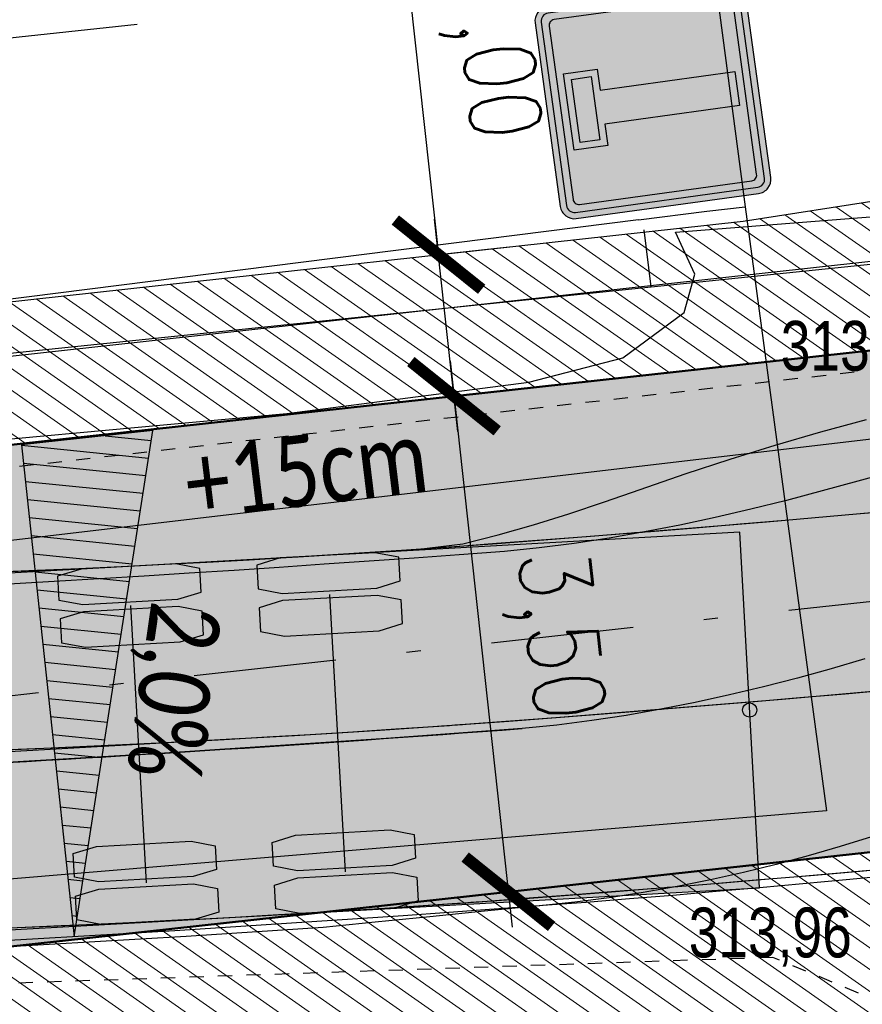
# Model space of a CAD drawing. Extents: x -783215 to -782699, y -1044860 to -1044498.
# Tile 18 of 60: x -783085.47 to -783079.55, y -1044714.33 to -1044707.42. Entities that reach past the tile are written whole.
import ezdxf

# ---------------------------------------------------------------- set-up
doc = ezdxf.new("R2010")
doc.units = 0
doc.header["$MEASUREMENT"] = 0
doc.header["$PDSIZE"] = 0.2
doc.linetypes.add('HIDDEN', pattern=[0.375, 0.25, -0.125])
doc.linetypes.add('ČERCHOVANÁX2', pattern=[2, 1, -0.5, 0, -0.5])
doc.layers.get('0').update_dxf_attribs({"linetype": 'CONTINUOUS'})
doc.layers.get('Defpoints').update_dxf_attribs({"linetype": 'CONTINUOUS'})
for name, color, linetype in [('51_DRAHY_KOL_SITUACE', 21, 'CONTINUOUS'), ('51_OSY_NAPRAV_SITUACE', 51, 'CONTINUOUS'), ('51_VNEJSI_OBRYS_SITUACE', 4, 'CONTINUOUS'), ('51_VOZIDLO', 7, 'CONTINUOUS'), ('A_kóty', 1, 'CONTINUOUS'), ('S_CETIN_METALIKA', 6, 'SDELSPOJO'), ('S_kabely NN', 92, 'SILVNNO'), ('S_VODA', 150, 'VODVPITO'), ('Z_hrany ploch', 7, 'CONTINUOUS'), ('ZNAČKY', 7, 'CONTINUOUS')]:
    doc.layers.add(name, color=color, linetype=linetype)
doc.layers.add('A-sklony', color=7, linetype='CONTINUOUS', true_color=0xfa052e)
doc.layers.add('Podklad', color=7, linetype='CONTINUOUS', true_color=0xededed)
for name, color, linetype, lineweight in [('K_OSA', 10, 'ČERCHOVANÁX2', 30), ('K_VOZOVKA', 242, 'CONTINUOUS', 50), ('KN_hranice pozemků', 140, 'CONTINUOUS', 30), ('popis obrubníků', 1, 'CONTINUOUS', 25), ('S_KAN', 32, 'KANVSVO', 30), ('Z_BUDOVY', 7, 'CONTINUOUS', 30), ('Z_VÝŠKY', 7, 'CONTINUOUS', 9), ('Z_VÝŠKY NETISK', 252, 'CONTINUOUS', 9), ('šrafy-chodník pojízdný', 21, 'CONTINUOUS', 13)]:
    doc.layers.add(name, color=color, linetype=linetype, lineweight=lineweight)
doc.layers.add('šrafy zeleň', color=7, linetype='CONTINUOUS', lineweight=13, true_color=0xdaf1b1)
doc.styles.add('ABCKARIAL', font='arial.ttf')
doc.styles.add('Legend', font='calibri.ttf')
doc.styles.add('ROMANS', font='romans.shx', dxfattribs={"width": 0.8})
doc.styles.add('Style-cs_Working', font='cs_Working.shx')
doc.linetypes.add('KANVSVO', pattern='A,7,-6.5,[9,civil.shx,S=1,R=0,X=0,Y=0],-6.5', length=20)
doc.linetypes.add('SDELSPOJO', pattern='A,7,-6,[31,civil.shx,S=1,R=0,X=0,Y=0],-6', length=19)
doc.linetypes.add('SILVNNO', pattern='A,7,-6.5,[28,civil.shx,S=1,R=0,X=0,Y=0],-6.5', length=20)
doc.linetypes.add('VODVPITO', pattern='A,7,-6.5,[2,civil.shx,S=1,R=0,X=0,Y=0],-6.5', length=20)
doc.dimstyles.new('situ 250', dxfattribs={"dimscale": 0.25, "dimtxt": 2, "dimasz": 2.2, "dimexe": 2, "dimexo": 2, "dimgap": 0.8, "dimtad": 1, "dimrnd": 0.05, "dimzin": 3, "dimtxsty": 'ROMANS', "dimblk": 'ARCHTICK', "dimcen": 0.09, "dimdle": 1, "dimadec": 1, "dimazin": 3, "dimtfac": 1, "dimtofl": 0, "dimtmove": 0, "dimatfit": 2, "dimldrblk": 'TerminatorOpen_0.5', "dimfxl": 4, "dimfxlon": 1, "dimfrac": 2, "dimtzin": 3, "dimarcsym": 0})
pattern_1 = [(145, (0, 0), (-0.071697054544, -0.102394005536), [])]

# ---------------------------------------------------------------- blocks, each defined once
blk = doc.blocks.new('_ArchTick')
at = {"color": 0, "linetype": 'ByBlock', "const_width": 0.15}
blk.add_lwpolyline([(-0.5, -0.5), (0.5, 0.5)], dxfattribs=at)
blk = doc.blocks.new('*D56')
at = {"layer": 'A_kóty', "color": 0, "lineweight": -2, "ltscale": 0.2, "transparency": 16777216}
for p, q in [((-783086.633, -1044708.6679), (-783086.7941, -1044707.1766)), ((-783088.1243, -1044708.829), (-783088.2854, -1044707.3377)), ((-783086.7404, -1044707.6737), (-783084.6407, -1044707.4469)), ((-783088.4803, -1044707.8617), (-783086.7404, -1044707.6737))]:
    blk.add_line(p, q, dxfattribs=at)
at = {"layer": 'Defpoints', "color": 0, "ltscale": 0.2, "transparency": 16777216}
for p in [(-783086.7404, -1044707.6737), (-783086.4351, -1044710.4997), (-783087.9264, -1044710.6608)]:
    blk.add_point(p, dxfattribs=at)
at = {"layer": 'A_kóty', "color": 0, "lineweight": -2, "ltscale": 0.2, "transparency": 16777216, "xscale": 0.55, "yscale": 0.55, "zscale": 0.55}
for p, rotation in [((-783086.7404, -1044707.6737), 6.165547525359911), ((-783088.2317, -1044707.8348), 186.1655475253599)]:
    blk.add_blockref('_ArchTick', p, dxfattribs=dict(at, rotation=rotation))
at = {"layer": 'A_kóty', "color": 0, "ltscale": 0.2, "transparency": 16777216, "insert": (-783085.4706, -1044707.036), "char_height": 0.5, "attachment_point": 5, "rotation": 6.16555, "style": 'ROMANS'}
blk.add_mtext('1,50', dxfattribs=at)
blk = doc.blocks.new('TerminatorOpen_0.5')
at = {"color": 0, "linetype": 'ByBlock', "lineweight": -2}
for q in [(-1, 0.25), (-1, 0), (-1, -0.25)]:
    blk.add_line((0, 0), q, dxfattribs=at)
blk = doc.blocks.new('*D57')
at = {"layer": 'A_kóty', "color": 0, "lineweight": -2, "ltscale": 0.2, "transparency": 16777216}
for p, q in [((-783082.443, -1044709.8102), (-783082.0067, -1044713.7863)), ((-783082.4157, -1044710.0587), (-783082.9127, -1044710.1132)), ((-783082.034, -1044713.5378), (-783082.531, -1044713.5924))]:
    blk.add_line(p, q, dxfattribs=at)
at = {"layer": 'Defpoints', "color": 0, "ltscale": 0.2, "transparency": 16777216}
for p in [(-783082.1675, -1044710.0315), (-783082.034, -1044713.5378), (-783081.7857, -1044713.5106)]:
    blk.add_point(p, dxfattribs=at)
at = {"layer": 'A_kóty', "color": 0, "lineweight": -2, "ltscale": 0.2, "transparency": 16777216, "xscale": 0.55, "yscale": 0.55, "zscale": 0.55}
for p, rotation in [((-783082.4157, -1044710.0587), 96.26152809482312), ((-783082.034, -1044713.5378), 276.2615280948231)]:
    blk.add_blockref('_ArchTick', p, dxfattribs=dict(at, rotation=rotation))
at = {"layer": 'A_kóty', "color": 0, "ltscale": 0.2, "transparency": 16777216, "insert": (-783081.7302, -1044711.744), "char_height": 0.5, "attachment_point": 5, "rotation": 276.26153, "style": 'ROMANS'}
blk.add_mtext('3,50', dxfattribs=at)
blk = doc.blocks.new('*D58')
at = {"layer": 'A_kóty', "color": 0, "lineweight": -2, "ltscale": 0.2, "transparency": 16777216}
for p, q in [((-783082.7575, -1044706.9434), (-783082.5248, -1044709.0647)), ((-783082.3884, -1044710.3072), (-783082.552, -1044708.8162)), ((-783082.5248, -1044709.0647), (-783082.0277, -1044709.0101)), ((-783082.4157, -1044710.0587), (-783082.9127, -1044710.1132))]:
    blk.add_line(p, q, dxfattribs=at)
at = {"layer": 'Defpoints', "color": 0, "ltscale": 0.2, "transparency": 16777216}
for p in [(-783082.5248, -1044709.0647), (-783082.5248, -1044709.0647), (-783082.1675, -1044710.0315)]:
    blk.add_point(p, dxfattribs=at)
at = {"layer": 'A_kóty', "color": 0, "lineweight": -2, "ltscale": 0.2, "transparency": 16777216, "xscale": 0.55, "yscale": 0.55, "zscale": 0.55}
for p, rotation in [((-783082.5248, -1044709.0647), 96.26152809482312), ((-783082.4157, -1044710.0587), 276.2615280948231)]:
    blk.add_blockref('_ArchTick', p, dxfattribs=dict(at, rotation=rotation))
at = {"layer": 'A_kóty', "color": 0, "ltscale": 0.2, "transparency": 16777216, "insert": (-783082.1777, -1044707.6655), "char_height": 0.5, "attachment_point": 5, "rotation": 276.26153, "style": 'ROMANS'}
blk.add_mtext('1,00', dxfattribs=at)
blk = doc.blocks.new('*D66')
at = {"layer": 'A_kóty', "color": 0, "lineweight": -2, "ltscale": 0.2, "transparency": 16777216}
for p, q in [((-783081.8802, -1044684.3025), (-783078.1615, -1044709.9776)), ((-783080.8547, -1044684.4066), (-783082.3392, -1044684.6216)), ((-783077.2076, -1044709.5868), (-783078.6922, -1044709.8018))]:
    blk.add_line(p, q, dxfattribs=at)
at = {"layer": 'Defpoints', "color": 0, "ltscale": 0.2, "transparency": 16777216}
for p in [(-783078.0196, -1044683.9959), (-783074.3725, -1044709.1762), (-783078.1973, -1044709.7302)]:
    blk.add_point(p, dxfattribs=at)
at = {"layer": 'A_kóty', "color": 0, "lineweight": -2, "ltscale": 0.2, "transparency": 16777216, "xscale": 0.55, "yscale": 0.55, "zscale": 0.55}
for p, rotation in [((-783081.8444, -1044684.5499), 98.24136252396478), ((-783078.1973, -1044709.7302), 278.2413625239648)]:
    blk.add_blockref('_ArchTick', p, dxfattribs=dict(at, rotation=rotation))
at = {"layer": 'A_kóty', "color": 0, "ltscale": 0.2, "transparency": 16777216, "insert": (-783079.4813, -1044697.0619), "char_height": 0.5, "attachment_point": 5, "rotation": 278.24136, "style": 'ROMANS'}
blk.add_mtext('10x PARKOVACÍ STÁNÍ = 25,50', dxfattribs=at)
blk = doc.blocks.new('IP10a')
at = {"true_color": 0x0052a3}
h = blk.add_hatch(color=154, dxfattribs=at)
h.dxf.hatch_style = 1
h.paths.add_polyline_path([(-216.8, 497.3, 0.414214), (-250.1, 464), (-250.1, 33.3, 0.414214), (-216.8, 0), (216.8, 0, 0.414214), (250.1, 33.3), (250.1, 464, 0.414214), (216.8, 497.3)])
h.paths.add_polyline_path([(216.8, 482.6, -0.414214), (235.4, 464), (235.4, 33.3, -0.414214), (216.8, 14.7), (-216.8, 14.7, -0.414214), (-235.4, 33.3), (-235.4, 464, -0.414214), (-216.8, 482.6)], flags=16)
h.paths.add_polyline_path([(204.8, 465.6, -0.414214), (218.3, 452.1), (218.3, 45.2, -0.414214), (204.8, 31.7), (-204.8, 31.7, -0.414214), (-218.3, 45.2), (-218.3, 452.1, -0.414214), (-204.8, 465.6)], flags=0)
h.paths.add_polyline_path([(89.5, 447.4), (89.5, 367.9), (40.1, 367.9), (40.1, 49.5), (-39.9, 49.5), (-39.9, 367.9), (-90.4, 367.9), (-90.4, 447.4)], flags=0)
h.paths.add_polyline_path([(-75.2, 431), (74.3, 431), (74.3, 384.3), (-75.2, 384.3)], flags=0)
h = blk.add_hatch(color=154, dxfattribs=at)
edge = h.paths.add_edge_path()
edge.add_line((218.3, 45.2), (218.3, 452.1))
edge.add_arc((204.8, 452.1), 13.5, 0, 90)
edge.add_line((204.8, 465.6), (-204.8, 465.6))
edge.add_arc((-204.8, 452.1), 13.5, 90, 180)
edge.add_line((-218.3, 452.1), (-218.3, 45.2))
edge.add_arc((-204.8, 45.2), 13.5, 180, 270)
edge.add_line((-204.8, 31.7), (204.8, 31.7))
edge.add_arc((204.8, 45.2), 13.5, 270, 360)
h.paths.add_polyline_path([(40.1, 367.9), (40.1, 49.5), (-39.9, 49.5), (-39.9, 367.9), (-90.4, 367.9), (-90.4, 447.4), (89.5, 447.4), (89.5, 367.9)], flags=16)
blk.add_hatch(color=1).paths.add_polyline_path([(-75.2, 431), (74.3, 431), (74.3, 384.3), (-75.2, 384.3)])
at = {"layer": 'Podklad'}
h = blk.add_hatch(color=256, dxfattribs=at)
h.dxf.hatch_style = 1
h.paths.add_polyline_path([(216.8, 482.6), (-216.8, 482.6, 0.414214), (-235.4, 464), (-235.4, 33.3, 0.414214), (-216.8, 14.7), (216.8, 14.7, 0.414214), (235.4, 33.3), (235.4, 464, 0.414214)])
h.paths.add_polyline_path([(204.8, 465.6, -0.414214), (218.3, 452.1), (218.3, 45.2, -0.414214), (204.8, 31.7), (-204.8, 31.7, -0.414214), (-218.3, 45.2), (-218.3, 452.1, -0.414214), (-204.8, 465.6)], flags=16)
h.paths.add_polyline_path([(-90.4, 447.4), (89.5, 447.4), (89.5, 367.9), (40.1, 367.9), (40.1, 49.5), (-39.9, 49.5), (-39.9, 367.9), (-90.4, 367.9)], flags=0)
h.paths.add_polyline_path([(-75.2, 431), (74.3, 431), (74.3, 384.3), (-75.2, 384.3)], flags=0)
h = blk.add_hatch(color=256, dxfattribs=at)
h.dxf.hatch_style = 1
h.paths.add_polyline_path([(40.1, 367.9), (89.5, 367.9), (89.5, 447.4), (-90.4, 447.4), (-90.4, 367.9), (-39.9, 367.9), (-39.9, 49.5), (40.1, 49.5)])
h.paths.add_polyline_path([(-75.2, 384.3), (-75.2, 431), (74.3, 431), (74.3, 384.3)], flags=16)
at = {"color": 154, "true_color": 0x0052a3}
for points in [[(250.1, 33.3), (250.1, 464, 0.414214), (216.8, 497.3), (-216.8, 497.3, 0.414214), (-250.1, 464), (-250.1, 33.3, 0.414214), (-216.8, 0), (216.8, 0, 0.414214)], [(235.4, 33.3), (235.4, 464, 0.414214), (216.8, 482.6), (-216.8, 482.6, 0.414214), (-235.4, 464), (-235.4, 33.3, 0.414214), (-216.8, 14.7), (216.8, 14.7, 0.414214)], [(218.3, 45.2), (218.3, 452.1, 0.414214), (204.8, 465.6), (-204.8, 465.6, 0.414214), (-218.3, 452.1), (-218.3, 45.2, 0.414214), (-204.8, 31.7), (204.8, 31.7, 0.414214)]]:
    blk.add_lwpolyline(points, format="xyb", close=True, dxfattribs=at)
blk.add_lwpolyline([(40.1, 367.9), (40.1, 49.5), (-39.9, 49.5), (-39.9, 367.9), (-90.4, 367.9), (-90.4, 447.4), (89.5, 447.4), (89.5, 367.9)], close=True, dxfattribs=at)
at = {"color": 1}
blk.add_lwpolyline([(-75.2, 431), (74.3, 431), (74.3, 384.3), (-75.2, 384.3)], close=True, dxfattribs=at)
at = {"color": 1, "insert": (336.3, 313.8), "char_height": 150, "width": 262.171, "attachment_point": 1, "style": 'ABCKARIAL'}
blk.add_mtext('{\\fArial|b1|i0|c238|p34;IP10a}', dxfattribs=at)

msp = doc.modelspace()

# ---------------------------------------------------------------- hatches: boundary and pattern name
at = {"layer": '51_VOZIDLO', "linetype": 'ByBlock', "true_color": 0x2f8dd0, "transparency": 33554560}
h = msp.add_hatch(color=142, dxfattribs=at)
h.dxf.hatch_style = 2
h.paths.add_polyline_path([(-783090.1546, -1044714.0616), (-783080.2699, -1044713.5107), (-783080.4091, -1044711.0145), (-783090.2937, -1044711.5655)])
at = {"layer": '51_VOZIDLO', "linetype": 'ByBlock', "transparency": 33554560}
h = msp.add_hatch(color=9, dxfattribs=at)
h.dxf.hatch_style = 2
h.paths.add_polyline_path([(-783083.6374, -1044711.1945), (-783083.8015, -1044711.2454), (-783083.7922, -1044711.4118), (-783083.6235, -1044711.4441), (-783082.9578, -1044711.407), (-783082.7938, -1044711.3561), (-783082.803, -1044711.1897), (-783082.9718, -1044711.1574), (-783085.0185, -1044711.5719)], is_closed=False)
h = msp.add_hatch(color=9, dxfattribs=at)
h.dxf.hatch_style = 2
h.paths.add_polyline_path([(-783083.6207, -1044711.494), (-783083.7848, -1044711.5449), (-783083.7755, -1044711.7113), (-783083.6068, -1044711.7436), (-783082.9411, -1044711.7065), (-783082.7771, -1044711.6556), (-783082.7863, -1044711.4892), (-783082.9551, -1044711.4569), (-783082.9718, -1044711.1574)], is_closed=False)
h = msp.add_hatch(color=9, dxfattribs=at)
h.dxf.hatch_style = 2
h.paths.add_polyline_path([(-783085.0352, -1044711.2724), (-783085.1993, -1044711.3233), (-783085.19, -1044711.4897), (-783085.0213, -1044711.522), (-783084.3557, -1044711.4849), (-783084.1916, -1044711.434), (-783084.2009, -1044711.2676), (-783084.3696, -1044711.2353)])
h = msp.add_hatch(color=9, dxfattribs=at)
h.dxf.hatch_style = 2
h.paths.add_polyline_path([(-783085.0185, -1044711.5719), (-783085.1826, -1044711.6228), (-783085.1733, -1044711.7892), (-783085.0046, -1044711.8215), (-783084.339, -1044711.7844), (-783084.1749, -1044711.7336), (-783084.1842, -1044711.5671), (-783084.3529, -1044711.5348)])
h = msp.add_hatch(color=9, dxfattribs=at)
h.dxf.hatch_style = 2
h.paths.add_polyline_path([(-783083.515, -1044713.3911), (-783083.6837, -1044713.3587), (-783083.693, -1044713.1923), (-783083.5289, -1044713.1415), (-783082.8632, -1044713.1043), (-783082.6945, -1044713.1367), (-783082.6852, -1044713.3031), (-783082.8493, -1044713.354), (-783082.8326, -1044713.6535)], is_closed=False)
h = msp.add_hatch(color=9, dxfattribs=at)
h.dxf.hatch_style = 2
h.paths.add_polyline_path([(-783084.9128, -1044713.469), (-783085.0815, -1044713.4367), (-783085.0908, -1044713.2702), (-783084.9267, -1044713.2194), (-783084.2611, -1044713.1823), (-783084.0923, -1044713.2146), (-783084.0831, -1044713.381), (-783084.2471, -1044713.4319)])
h = msp.add_hatch(color=9, dxfattribs=at)
h.dxf.hatch_style = 2
h.paths.add_polyline_path([(-783083.4983, -1044713.6906), (-783083.667, -1044713.6583), (-783083.6763, -1044713.4919), (-783083.5122, -1044713.441), (-783082.8465, -1044713.4039), (-783082.6778, -1044713.4362), (-783082.6685, -1044713.6026), (-783082.8326, -1044713.6535), (-783084.9128, -1044713.469)], is_closed=False)
h = msp.add_hatch(color=9, dxfattribs=at)
h.dxf.hatch_style = 2
h.paths.add_polyline_path([(-783084.8961, -1044713.7685), (-783085.0648, -1044713.7362), (-783085.0741, -1044713.5698), (-783084.91, -1044713.5189), (-783084.2444, -1044713.4818), (-783084.0756, -1044713.5141), (-783084.0664, -1044713.6805), (-783084.2305, -1044713.7314)])
at = {"layer": 'A-sklony'}
h = msp.add_hatch(dxfattribs=at)
h.set_pattern_fill('ANSI31', color=256, angle=489.22254)
h.set_pattern_definition([(174.222539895, (-2051181.18776, -1340265.21639), (-0.012583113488, -0.124365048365), [])])
h.paths.add_polyline_path([(-783085.4528, -1044710.4004), (-783085.0837, -1044713.855), (-783084.5312, -1044710.2997), (-783085.4525, -1044710.4007)])
at = {"layer": 'šrafy zeleň', "ltscale": 0.2}
h = msp.add_hatch(dxfattribs=at)
h.set_pattern_fill('ANSI31', color=256, angle=100)
h.set_pattern_definition(pattern_1)
h.paths.add_polyline_path([(-783080.3572, -1044708.8255), (-783080.386, -1044708.83), (-783086.5442, -1044709.5057), (-783086.4351, -1044710.4997), (-783080.2237, -1044709.8182)])
h.paths.add_polyline_path([(-783077.951, -1044708.453), (-783080.3572, -1044708.8255), (-783080.2237, -1044709.8182), (-783077.83, -1044709.5556)])
edge = h.paths.add_edge_path()
edge.add_line((-783088.0352, -1044709.6693), (-783090.94, -1044709.988))
edge.add_line((-783090.94, -1044709.988), (-783091.012, -1044708.95))
edge.add_line((-783091.012, -1044708.95), (-783091.641, -1044708.983))
edge.add_line((-783091.641, -1044708.983), (-783092.437, -1044708.859))
edge.add_line((-783092.437, -1044708.859), (-783097.9048, -1044708.586))
edge.add_arc((-783095.9062, -1044708.6595), 2, 177.89283, 266.70951)
edge.add_line((-783096.021, -1044710.6562), (-783093.8577, -1044710.7806))
edge.add_arc((-783091.6622, -1044672.5937), 38.25, 266.70951, 275.60478)
edge.add_line((-783087.9264, -1044710.6608), (-783088.0352, -1044709.6693))
at = {"layer": 'šrafy zeleň', "linetype": 'ByBlock', "ltscale": 2500}
h = msp.add_hatch(dxfattribs=at)
h.set_pattern_fill('ANSI31', color=256, angle=100)
h.set_pattern_definition(pattern_1)
h.paths.add_polyline_path([(-783076.403, -1044720.256), (-783076.403, -1044719.156), (-783075.303, -1044719.156), (-783075.303, -1044720.256)])
edge = h.paths.add_edge_path()
edge.add_line((-783075.3755, -1044716.2042), (-783075.8598, -1044712.8604))
edge.add_line((-783075.8598, -1044712.8604), (-783087.1086, -1044714.0946))
edge.add_arc((-783091.6622, -1044672.5937), 41.75, 266.70951, 276.26153, ccw=False)
edge.add_line((-783094.0585, -1044714.2749), (-783107.3899, -1044713.5084))
edge.add_line((-783107.3899, -1044713.5084), (-783107.4508, -1044714.9186))
edge.add_line((-783107.4508, -1044714.9186), (-783102.36, -1044715.22))
edge.add_line((-783102.36, -1044715.22), (-783098.121, -1044715.777))
edge.add_line((-783098.121, -1044715.777), (-783093.164, -1044716.095))
edge.add_line((-783093.164, -1044716.095), (-783089.499, -1044715.32))
edge.add_line((-783089.499, -1044715.32), (-783082.737, -1044714.904))
edge.add_line((-783082.737, -1044714.904), (-783079.734, -1044715.356))
edge.add_line((-783079.734, -1044715.356), (-783078.177, -1044720.379))
edge.add_line((-783078.177, -1044720.379), (-783077.874, -1044728.355))
edge.add_line((-783077.874, -1044728.355), (-783077.859, -1044729.156))
edge.add_line((-783077.859, -1044729.156), (-783077.8491, -1044729.5192))
edge.add_line((-783077.8491, -1044729.5192), (-783075.2422, -1044729.5146))
edge.add_arc((-783063.9575, -1044733.5956), 12, 145.45785, 160.11785, ccw=False)
edge.add_line((-783073.842, -1044726.7915), (-783074.6578, -1044721.1588))
edge.add_line((-783074.6578, -1044721.1588), (-783075.3755, -1044716.2042))
at = {"layer": 'šrafy-chodník pojízdný', "ltscale": 0.2, "transparency": 33554687}
h = msp.add_hatch(color=256, dxfattribs=at)
h.dxf.hatch_style = 1
h.paths.add_polyline_path([(-783068.9212, -1044708.4442), (-783074.3725, -1044709.1762), (-783087.4904, -1044710.6155, -0.041703), (-783093.8577, -1044710.7806), (-783096.021, -1044710.6562, -0.408177), (-783097.9048, -1044708.586), (-783102.077, -1044708.285, -0.415551), (-783104.194, -1044710.1864), (-783107.189, -1044710.0142), (-783107.3899, -1044713.5084), (-783094.0585, -1044714.2749, 0.041703), (-783087.1086, -1044714.0946), (-783071.2809, -1044712.358, -0.404129), (-783067.9847, -1044714.9101)])

# ---------------------------------------------------------------- linework, layer by layer
at = {"linetype": 'ByBlock'}
msp.add_arc((-783096.8837, -1044512.7882), 200.1631, 273.003862, 274.282301, dxfattribs=at)
at = {"layer": '51_DRAHY_KOL_SITUACE', "linetype": 'ByBlock'}
for p, q in [((-783079.2638, -1044710.5701), (-783079.5792, -1044710.6544)), ((-783079.5792, -1044710.6544), (-783079.8305, -1044710.7239)), ((-783079.8305, -1044710.7239), (-783080.0813, -1044710.79)), ((-783080.0813, -1044710.79), (-783080.3313, -1044710.8522)), ((-783080.3313, -1044710.8522), (-783080.5808, -1044710.9102)), ((-783079.2744, -1044710.8599), (-783079.59, -1044710.888)), ((-783080.5808, -1044710.9102), (-783080.8295, -1044710.9636)), ((-783080.0892, -1044710.9314), (-783080.405, -1044710.9582)), ((-783079.9056, -1044710.9156), (-783080.2213, -1044710.9427)), ((-783079.7735, -1044710.9041), (-783080.0892, -1044710.9314)), ((-783079.59, -1044710.888), (-783079.9056, -1044710.9156)), ((-783079.4579, -1044710.8763), (-783079.7735, -1044710.9041)), ((-783080.8528, -1044710.9952), (-783081.1687, -1044711.0207)), ((-783080.8295, -1044710.9636), (-783081.0777, -1044711.012)), ((-783080.7208, -1044710.9844), (-783081.0366, -1044711.0101)), ((-783080.537, -1044710.9692), (-783080.8528, -1044710.9952)), ((-783080.405, -1044710.9582), (-783080.7208, -1044710.9844)), ((-783080.2213, -1044710.9427), (-783080.537, -1044710.9692)), ((-783081.8005, -1044711.0702), (-783082.1165, -1044711.0941)), ((-783081.5183, -1044711.0492), (-783081.8159, -1044711.0724)), ((-783081.4846, -1044711.0457), (-783081.8005, -1044711.0702)), ((-783081.3251, -1044711.0551), (-783081.5717, -1044711.0925)), ((-783081.2208, -1044711.0251), (-783081.5183, -1044711.0492)), ((-783081.1687, -1044711.0207), (-783081.4846, -1044711.0457)), ((-783081.0777, -1044711.012), (-783081.3251, -1044711.0551)), ((-783081.2025, -1044711.0236), (-783081.2208, -1044711.0251)), ((-783081.1841, -1044711.0221), (-783081.2025, -1044711.0236)), ((-783081.1657, -1044711.0206), (-783081.1841, -1044711.0221)), ((-783081.1473, -1044711.0191), (-783081.1657, -1044711.0206)), ((-783081.1289, -1044711.0176), (-783081.1473, -1044711.0191)), ((-783081.1104, -1044711.0161), (-783081.1289, -1044711.0176)), ((-783081.092, -1044711.0146), (-783081.1104, -1044711.0161)), ((-783081.0735, -1044711.0131), (-783081.092, -1044711.0146)), ((-783081.0551, -1044711.0116), (-783081.0735, -1044711.0131)), ((-783081.0366, -1044711.0101), (-783081.0551, -1044711.0116)), ((-783082.7089, -1044711.1371), (-783083.0067, -1044711.1569)), ((-783082.6168, -1044711.1308), (-783082.9146, -1044711.1509)), ((-783082.4112, -1044711.1164), (-783082.7089, -1044711.1371)), ((-783082.5985, -1044711.1295), (-783082.6168, -1044711.1308)), ((-783082.5801, -1044711.1282), (-783082.5985, -1044711.1295)), ((-783082.5616, -1044711.1269), (-783082.5801, -1044711.1282)), ((-783082.5432, -1044711.1256), (-783082.5616, -1044711.1269)), ((-783082.5248, -1044711.1243), (-783082.5432, -1044711.1256)), ((-783082.5063, -1044711.123), (-783082.5248, -1044711.1243)), ((-783082.4879, -1044711.1216), (-783082.5063, -1044711.123)), ((-783082.4694, -1044711.1203), (-783082.4879, -1044711.1216)), ((-783082.451, -1044711.1189), (-783082.4694, -1044711.1203)), ((-783082.4325, -1044711.1176), (-783082.451, -1044711.1189)), ((-783082.1165, -1044711.0941), (-783082.4325, -1044711.1176)), ((-783082.1135, -1044711.0948), (-783082.4112, -1044711.1164)), ((-783081.8159, -1044711.0724), (-783082.1135, -1044711.0948)), ((-783081.8174, -1044711.1238), (-783082.0622, -1044711.1488)), ((-783081.5717, -1044711.0925), (-783081.8174, -1044711.1238)), ((-783083.8083, -1044711.2061), (-783084.1063, -1044711.2229)), ((-783083.6025, -1044711.1941), (-783083.9005, -1044711.2114)), ((-783083.5103, -1044711.1886), (-783083.8083, -1044711.2061)), ((-783083.3046, -1044711.1759), (-783083.6025, -1044711.1941)), ((-783083.2124, -1044711.1701), (-783083.5103, -1044711.1886)), ((-783083.0067, -1044711.1569), (-783083.3046, -1044711.1759)), ((-783082.9146, -1044711.1509), (-783083.2124, -1044711.1701)), ((-783082.6944, -1044711.195), (-783083.0105, -1044711.2174)), ((-783082.3783, -1044711.1721), (-783082.6944, -1044711.195)), ((-783082.0622, -1044711.1488), (-783082.3783, -1044711.1721)), ((-783085.0928, -1044711.2723), (-783085.391, -1044711.2854)), ((-783085.0005, -1044711.268), (-783085.2987, -1044711.2814)), ((-783084.7947, -1044711.2583), (-783085.0928, -1044711.2723)), ((-783084.7024, -1044711.2538), (-783085.0005, -1044711.268)), ((-783084.4965, -1044711.2435), (-783084.7947, -1044711.2583)), ((-783084.4043, -1044711.2388), (-783084.7024, -1044711.2538)), ((-783084.1985, -1044711.2279), (-783084.4965, -1044711.2435)), ((-783084.1063, -1044711.2229), (-783084.4043, -1044711.2388)), ((-783083.9005, -1044711.2114), (-783084.1985, -1044711.2279)), ((-783083.6429, -1044711.2605), (-783083.9591, -1044711.2814)), ((-783083.3267, -1044711.2392), (-783083.6429, -1044711.2605)), ((-783083.0105, -1044711.2174), (-783083.3267, -1044711.2392)), ((-783085.391, -1044711.2854), (-783085.6892, -1044711.2977)), ((-783085.2987, -1044711.2814), (-783085.5969, -1044711.2939)), ((-783084.9081, -1044711.3409), (-783085.2245, -1044711.3597)), ((-783084.5918, -1044711.3216), (-783084.9081, -1044711.3409)), ((-783084.2754, -1044711.3017), (-783084.5918, -1044711.3216)), ((-783083.9591, -1044711.2814), (-783084.2754, -1044711.3017)), ((-783085.2245, -1044711.3597), (-783085.541, -1044711.3781)), ((-783079.4831, -1044713.1526), (-783079.704, -1044713.2207)), ((-783079.704, -1044713.2207), (-783079.9276, -1044713.2853)), ((-783080.1538, -1044713.3459), (-783080.3828, -1044713.4024)), ((-783079.9276, -1044713.2853), (-783080.1538, -1044713.3459)), ((-783080.3828, -1044713.4024), (-783080.6146, -1044713.4543)), ((-783079.6809, -1044713.4055), (-783080.0008, -1044713.4329)), ((-783079.5653, -1044713.3954), (-783079.8851, -1044713.4231)), ((-783079.3612, -1044713.3775), (-783079.6809, -1044713.4055)), ((-783079.2456, -1044713.3673), (-783079.5653, -1044713.3954)), ((-783080.6405, -1044713.4862), (-783080.9604, -1044713.512)), ((-783080.6146, -1044713.4543), (-783080.849, -1044713.5015)), ((-783080.5248, -1044713.4767), (-783080.8447, -1044713.5027)), ((-783080.3206, -1044713.4598), (-783080.6405, -1044713.4862)), ((-783080.2049, -1044713.4501), (-783080.5248, -1044713.4767)), ((-783080.0008, -1044713.4329), (-783080.3206, -1044713.4598)), ((-783079.8851, -1044713.4231), (-783080.2049, -1044713.4501)), ((-783081.3368, -1044713.5426), (-783081.6414, -1044713.5663)), ((-783081.2804, -1044713.5374), (-783081.6004, -1044713.5622)), ((-783081.0322, -1044713.518), (-783081.3368, -1044713.5426)), ((-783081.0861, -1044713.5436), (-783081.3258, -1044713.5804)), ((-783080.9604, -1044713.512), (-783081.2804, -1044713.5374)), ((-783080.849, -1044713.5015), (-783081.0861, -1044713.5436)), ((-783081.0134, -1044713.5165), (-783081.0322, -1044713.518)), ((-783080.9946, -1044713.5149), (-783081.0134, -1044713.5165)), ((-783080.9759, -1044713.5134), (-783080.9946, -1044713.5149)), ((-783080.9571, -1044713.5119), (-783080.9759, -1044713.5134)), ((-783080.9383, -1044713.5103), (-783080.9571, -1044713.5119)), ((-783080.9196, -1044713.5088), (-783080.9383, -1044713.5103)), ((-783080.9009, -1044713.5073), (-783080.9196, -1044713.5088)), ((-783080.8821, -1044713.5058), (-783080.9009, -1044713.5073)), ((-783080.8634, -1044713.5043), (-783080.8821, -1044713.5058)), ((-783080.8447, -1044713.5027), (-783080.8634, -1044713.5043)), ((-783082.4282, -1044713.6236), (-783082.7331, -1044713.6443)), ((-783082.2508, -1044713.6112), (-783082.5556, -1044713.6324)), ((-783082.4094, -1044713.6223), (-783082.4282, -1044713.6236)), ((-783082.3906, -1044713.621), (-783082.4094, -1044713.6223)), ((-783082.3718, -1044713.6197), (-783082.3906, -1044713.621)), ((-783082.353, -1044713.6184), (-783082.3718, -1044713.6197)), ((-783082.3343, -1044713.617), (-783082.353, -1044713.6184)), ((-783082.3155, -1044713.6157), (-783082.3343, -1044713.617)), ((-783082.2968, -1044713.6143), (-783082.3155, -1044713.6157)), ((-783082.278, -1044713.613), (-783082.2968, -1044713.6143)), ((-783082.2593, -1044713.6116), (-783082.278, -1044713.613)), ((-783082.2406, -1044713.6102), (-783082.2593, -1044713.6116)), ((-783081.9461, -1044713.5892), (-783082.2508, -1044713.6112)), ((-783081.9205, -1044713.5865), (-783082.2406, -1044713.6102)), ((-783081.6414, -1044713.5663), (-783081.9461, -1044713.5892)), ((-783081.6004, -1044713.5622), (-783081.9205, -1044713.5865)), ((-783081.568, -1044713.6114), (-783081.8125, -1044713.6363)), ((-783081.3258, -1044713.5804), (-783081.568, -1044713.6114)), ((-783083.4704, -1044713.6906), (-783083.7754, -1044713.7083)), ((-783083.3429, -1044713.683), (-783083.648, -1044713.701)), ((-783083.1654, -1044713.672), (-783083.4704, -1044713.6906)), ((-783083.038, -1044713.664), (-783083.3429, -1044713.683)), ((-783082.8605, -1044713.6526), (-783083.1654, -1044713.672)), ((-783082.7331, -1044713.6443), (-783083.038, -1044713.664)), ((-783082.5556, -1044713.6324), (-783082.8605, -1044713.6526)), ((-783082.4531, -1044713.6833), (-783082.7734, -1044713.7061)), ((-783082.1328, -1044713.6601), (-783082.4531, -1044713.6833)), ((-783081.8125, -1044713.6363), (-783082.1328, -1044713.6601)), ((-783084.8685, -1044713.7646), (-783085.1737, -1044713.7783)), ((-783084.6908, -1044713.7562), (-783084.996, -1044713.7704)), ((-783084.5633, -1044713.75), (-783084.8685, -1044713.7646)), ((-783084.3856, -1044713.7411), (-783084.6908, -1044713.7562)), ((-783084.2581, -1044713.7345), (-783084.5633, -1044713.75)), ((-783084.0805, -1044713.7251), (-783084.3856, -1044713.7411)), ((-783083.953, -1044713.7182), (-783084.2581, -1044713.7345)), ((-783083.7754, -1044713.7083), (-783084.0805, -1044713.7251)), ((-783083.648, -1044713.701), (-783083.953, -1044713.7182)), ((-783083.4141, -1044713.7501), (-783083.7345, -1044713.7713)), ((-783083.0937, -1044713.7283), (-783083.4141, -1044713.7501)), ((-783082.7734, -1044713.7061), (-783083.0937, -1044713.7283)), ((-783085.3012, -1044713.7838), (-783085.6065, -1044713.7963)), ((-783085.1737, -1044713.7783), (-783085.479, -1044713.7912)), ((-783084.996, -1044713.7704), (-783085.3012, -1044713.7838)), ((-783084.6958, -1044713.8319), (-783085.0163, -1044713.851)), ((-783084.3753, -1044713.8122), (-783084.6958, -1044713.8319)), ((-783084.0549, -1044713.792), (-783084.3753, -1044713.8122)), ((-783083.7345, -1044713.7713), (-783084.0549, -1044713.792)), ((-783085.3368, -1044713.8697), (-783085.6574, -1044713.8879)), ((-783085.0163, -1044713.851), (-783085.3368, -1044713.8697))]:
    msp.add_line(p, q, dxfattribs=at)
at = {"layer": '51_OSY_NAPRAV_SITUACE', "linetype": 'ByBlock'}
for p, q in [((-783079.5311, -1044711.9035), (-783079.7673, -1044711.9723)), ((-783080.0044, -1044712.0376), (-783080.2426, -1044712.0991)), ((-783079.7673, -1044711.9723), (-783080.0044, -1044712.0376)), ((-783080.2426, -1044712.0991), (-783080.4818, -1044712.1563)), ((-783080.4818, -1044712.1563), (-783080.722, -1044712.209)), ((-783079.9872, -1044712.1772), (-783080.3049, -1044712.2042)), ((-783079.7933, -1044712.1606), (-783080.111, -1044712.1878)), ((-783079.6694, -1044712.1498), (-783079.9872, -1044712.1772)), ((-783079.4756, -1044712.1328), (-783079.7933, -1044712.1606)), ((-783079.3517, -1044712.1218), (-783079.6694, -1044712.1498)), ((-783080.7467, -1044712.2407), (-783081.0646, -1044712.2664)), ((-783080.722, -1044712.209), (-783080.9633, -1044712.2568)), ((-783080.6228, -1044712.2306), (-783080.9407, -1044712.2564)), ((-783080.4288, -1044712.2145), (-783080.7467, -1044712.2407)), ((-783080.3049, -1044712.2042), (-783080.6228, -1044712.2306)), ((-783080.111, -1044712.1878), (-783080.4288, -1044712.2145)), ((-783081.4275, -1044712.2959), (-783081.7286, -1044712.3194)), ((-783081.3825, -1044712.2915), (-783081.7005, -1044712.3162)), ((-783081.2056, -1044712.2994), (-783081.4487, -1044712.3364)), ((-783081.1265, -1044712.2716), (-783081.4275, -1044712.2959)), ((-783081.0646, -1044712.2664), (-783081.3825, -1044712.2915)), ((-783080.9633, -1044712.2568), (-783081.2056, -1044712.2994)), ((-783081.1079, -1044712.27), (-783081.1265, -1044712.2716)), ((-783081.0894, -1044712.2685), (-783081.1079, -1044712.27)), ((-783081.0708, -1044712.267), (-783081.0894, -1044712.2685)), ((-783081.0522, -1044712.2655), (-783081.0708, -1044712.267)), ((-783081.0336, -1044712.264), (-783081.0522, -1044712.2655)), ((-783081.015, -1044712.2624), (-783081.0336, -1044712.264)), ((-783080.9964, -1044712.2609), (-783081.015, -1044712.2624)), ((-783080.9778, -1044712.2594), (-783080.9964, -1044712.2609)), ((-783080.9592, -1044712.2579), (-783080.9778, -1044712.2594)), ((-783080.9407, -1044712.2564), (-783080.9592, -1044712.2579)), ((-783082.6323, -1044712.3847), (-783082.9336, -1044712.4048)), ((-783082.5225, -1044712.3772), (-783082.8238, -1044712.3976)), ((-783082.331, -1044712.3638), (-783082.6323, -1044712.3847)), ((-783082.5039, -1044712.3759), (-783082.5225, -1044712.3772)), ((-783082.4853, -1044712.3746), (-783082.5039, -1044712.3759)), ((-783082.4667, -1044712.3733), (-783082.4853, -1044712.3746)), ((-783082.4481, -1044712.372), (-783082.4667, -1044712.3733)), ((-783082.4295, -1044712.3706), (-783082.4481, -1044712.372)), ((-783082.4109, -1044712.3693), (-783082.4295, -1044712.3706)), ((-783082.3923, -1044712.368), (-783082.4109, -1044712.3693)), ((-783082.3737, -1044712.3666), (-783082.3923, -1044712.368)), ((-783082.3551, -1044712.3653), (-783082.3737, -1044712.3666)), ((-783082.3365, -1044712.3639), (-783082.3551, -1044712.3653)), ((-783082.0185, -1044712.3403), (-783082.3365, -1044712.3639)), ((-783082.0298, -1044712.342), (-783082.331, -1044712.3638)), ((-783081.7286, -1044712.3194), (-783082.0298, -1044712.342)), ((-783081.7005, -1044712.3162), (-783082.0185, -1044712.3403)), ((-783081.6927, -1044712.3676), (-783081.9374, -1044712.3925)), ((-783081.4487, -1044712.3364), (-783081.6927, -1044712.3676)), ((-783083.7281, -1044712.4536), (-783084.0296, -1044712.4705)), ((-783083.5365, -1044712.4423), (-783083.838, -1044712.4598)), ((-783083.4266, -1044712.4358), (-783083.7281, -1044712.4536)), ((-783083.235, -1044712.424), (-783083.5365, -1044712.4423)), ((-783083.1252, -1044712.4171), (-783083.4266, -1044712.4358)), ((-783082.9336, -1044712.4048), (-783083.235, -1044712.424)), ((-783082.8238, -1044712.3976), (-783083.1252, -1044712.4171)), ((-783082.5737, -1044712.4392), (-783082.8919, -1044712.4617)), ((-783082.2555, -1044712.4161), (-783082.5737, -1044712.4392)), ((-783081.9374, -1044712.3925), (-783082.2555, -1044712.4161)), ((-783085.0444, -1044712.5213), (-783085.3461, -1044712.5346)), ((-783084.9345, -1044712.5163), (-783085.2362, -1044712.5299)), ((-783084.7427, -1044712.5072), (-783085.0444, -1044712.5213)), ((-783084.6328, -1044712.5019), (-783084.9345, -1044712.5163)), ((-783084.4411, -1044712.4923), (-783084.7427, -1044712.5072)), ((-783084.3312, -1044712.4866), (-783084.6328, -1044712.5019)), ((-783084.1395, -1044712.4765), (-783084.4411, -1044712.4923)), ((-783084.0296, -1044712.4705), (-783084.3312, -1044712.4866)), ((-783083.838, -1044712.4598), (-783084.1395, -1044712.4765)), ((-783083.5285, -1044712.5053), (-783083.8468, -1044712.5263)), ((-783083.2102, -1044712.4838), (-783083.5285, -1044712.5053)), ((-783082.8919, -1044712.4617), (-783083.2102, -1044712.4838)), ((-783085.3461, -1044712.5346), (-783085.6479, -1044712.547)), ((-783085.2362, -1044712.5299), (-783085.5379, -1044712.5426)), ((-783084.802, -1044712.5864), (-783085.1204, -1044712.6054)), ((-783084.4835, -1044712.5669), (-783084.802, -1044712.5864)), ((-783084.1652, -1044712.5469), (-783084.4835, -1044712.5669)), ((-783083.8468, -1044712.5263), (-783084.1652, -1044712.5469)), ((-783085.4389, -1044712.6239), (-783085.7574, -1044712.6419)), ((-783085.1204, -1044712.6054), (-783085.4389, -1044712.6239))]:
    msp.add_line(p, q, dxfattribs=at)
at = {"layer": '51_VNEJSI_OBRYS_SITUACE', "linetype": 'ByBlock'}
for p, q in [((-783079.8399, -1044710.3099), (-783079.5191, -1044710.2216)), ((-783080.1593, -1044710.4033), (-783079.8399, -1044710.3099)), ((-783080.4771, -1044710.5016), (-783080.1593, -1044710.4033)), ((-783080.7934, -1044710.6049), (-783080.4771, -1044710.5016)), ((-783081.108, -1044710.7132), (-783080.7934, -1044710.6049)), ((-783081.3586, -1044710.8014), (-783081.108, -1044710.7132)), ((-783081.6084, -1044710.8841), (-783081.3586, -1044710.8014)), ((-783081.8575, -1044710.9608), (-783081.6084, -1044710.8841)), ((-783082.106, -1044711.0313), (-783081.8575, -1044710.9608)), ((-783082.3539, -1044711.0952), (-783082.106, -1044711.0313)), ((-783082.9608, -1044711.1517), (-783082.663, -1044711.1317)), ((-783082.663, -1044711.1317), (-783082.3539, -1044711.0952)), ((-783084.1525, -1044711.2232), (-783083.8545, -1044711.2066)), ((-783083.8545, -1044711.2066), (-783083.5565, -1044711.1891)), ((-783083.5565, -1044711.1891), (-783083.2586, -1044711.1708)), ((-783083.2586, -1044711.1708), (-783082.9608, -1044711.1517)), ((-783085.3449, -1044711.2812), (-783085.0468, -1044711.268)), ((-783085.0468, -1044711.268), (-783084.7486, -1044711.2539)), ((-783084.7486, -1044711.2539), (-783084.4505, -1044711.239)), ((-783084.4505, -1044711.239), (-783084.1525, -1044711.2232)), ((-783085.6432, -1044711.2936), (-783085.3449, -1044711.2812)), ((-783079.9655, -1044713.483), (-783080.2699, -1044713.5107)), ((-783079.6611, -1044713.4546), (-783079.9655, -1044713.483)), ((-783079.3568, -1044713.4252), (-783079.6611, -1044713.4546)), ((-783080.5745, -1044713.5374), (-783080.8791, -1044713.5633)), ((-783080.2699, -1044713.5107), (-783080.5745, -1044713.5374)), ((-783081.4885, -1044713.6124), (-783081.7933, -1044713.6357)), ((-783081.1837, -1044713.5883), (-783081.4885, -1044713.6124)), ((-783080.8791, -1044713.5633), (-783081.1837, -1044713.5883)), ((-783082.2006, -1044713.6752), (-783082.5852, -1044713.7138)), ((-783081.7933, -1044713.6357), (-783082.2006, -1044713.6752)), ((-783082.9697, -1044713.7524), (-783083.3349, -1044713.7891)), ((-783082.5852, -1044713.7138), (-783082.9697, -1044713.7524)), ((-783083.9759, -1044713.831), (-783084.2965, -1044713.8512)), ((-783083.6554, -1044713.8103), (-783083.9759, -1044713.831)), ((-783083.3349, -1044713.7891), (-783083.6554, -1044713.8103)), ((-783084.9377, -1044713.8901), (-783085.2583, -1044713.9088)), ((-783084.6171, -1044713.8709), (-783084.9377, -1044713.8901)), ((-783084.2965, -1044713.8512), (-783084.6171, -1044713.8709)), ((-783085.2583, -1044713.9088), (-783085.5789, -1044713.927))]:
    msp.add_line(p, q, dxfattribs=at)
at = {"layer": '51_VOZIDLO', "color": 7, "linetype": 'ByBlock', "true_color": 0x000000}
for p, q in [((-783080.4091, -1044711.0145), (-783090.2937, -1044711.5655)), ((-783080.2699, -1044713.5107), (-783080.4091, -1044711.0145)), ((-783083.6374, -1044711.1945), (-783083.8015, -1044711.2454)), ((-783082.9718, -1044711.1574), (-783083.6374, -1044711.1945)), ((-783082.803, -1044711.1897), (-783082.9718, -1044711.1574)), ((-783082.7938, -1044711.3561), (-783082.803, -1044711.1897)), ((-783085.0352, -1044711.2724), (-783085.1993, -1044711.3233)), ((-783084.3696, -1044711.2353), (-783085.0352, -1044711.2724)), ((-783084.2009, -1044711.2676), (-783084.3696, -1044711.2353)), ((-783084.1916, -1044711.434), (-783084.2009, -1044711.2676)), ((-783083.8015, -1044711.2454), (-783083.7922, -1044711.4118)), ((-783085.1993, -1044711.3233), (-783085.19, -1044711.4897)), ((-783083.7922, -1044711.4118), (-783083.6235, -1044711.4441)), ((-783083.6235, -1044711.4441), (-783082.9578, -1044711.407)), ((-783082.9578, -1044711.407), (-783082.7938, -1044711.3561)), ((-783085.0213, -1044711.522), (-783084.3557, -1044711.4849)), ((-783084.3557, -1044711.4849), (-783084.1916, -1044711.434)), ((-783082.9551, -1044711.4569), (-783083.6207, -1044711.494)), ((-783083.2893, -1044711.4505), (-783083.1807, -1044713.3975)), ((-783082.7863, -1044711.4892), (-783082.9551, -1044711.4569)), ((-783085.19, -1044711.4897), (-783085.0213, -1044711.522)), ((-783084.3529, -1044711.5348), (-783085.0185, -1044711.5719)), ((-783084.6871, -1044711.5284), (-783084.5786, -1044713.4754)), ((-783084.1842, -1044711.5671), (-783084.3529, -1044711.5348)), ((-783083.6207, -1044711.494), (-783083.7848, -1044711.5449)), ((-783083.7848, -1044711.5449), (-783083.7755, -1044711.7113)), ((-783082.7771, -1044711.6556), (-783082.7863, -1044711.4892)), ((-783085.0185, -1044711.5719), (-783085.1826, -1044711.6228)), ((-783085.1826, -1044711.6228), (-783085.1733, -1044711.7892)), ((-783084.1749, -1044711.7336), (-783084.1842, -1044711.5671)), ((-783082.9411, -1044711.7065), (-783082.7771, -1044711.6556)), ((-783084.339, -1044711.7844), (-783084.1749, -1044711.7336)), ((-783083.7755, -1044711.7113), (-783083.6068, -1044711.7436)), ((-783083.6068, -1044711.7436), (-783082.9411, -1044711.7065)), ((-783085.1733, -1044711.7892), (-783085.0046, -1044711.8215)), ((-783085.0046, -1044711.8215), (-783084.339, -1044711.7844)), ((-783088.6965, -1044712.7284, -0.0007), (-783083.9339, -1044712.4629)), ((-783083.693, -1044713.1923), (-783083.5289, -1044713.1415)), ((-783083.5289, -1044713.1415), (-783082.8632, -1044713.1043)), ((-783082.8632, -1044713.1043), (-783082.6945, -1044713.1367)), ((-783082.6945, -1044713.1367), (-783082.6852, -1044713.3031)), ((-783084.9267, -1044713.2194), (-783084.2611, -1044713.1823)), ((-783084.2611, -1044713.1823), (-783084.0923, -1044713.2146)), ((-783084.0923, -1044713.2146), (-783084.0831, -1044713.381)), ((-783083.6837, -1044713.3587), (-783083.693, -1044713.1923)), ((-783085.0908, -1044713.2702), (-783084.9267, -1044713.2194)), ((-783085.0815, -1044713.4367), (-783085.0908, -1044713.2702)), ((-783082.6852, -1044713.3031), (-783082.8493, -1044713.354)), ((-783084.0831, -1044713.381), (-783084.2471, -1044713.4319)), ((-783083.515, -1044713.3911), (-783083.6837, -1044713.3587)), ((-783082.8493, -1044713.354), (-783083.515, -1044713.3911)), ((-783083.5122, -1044713.441), (-783082.8465, -1044713.4039)), ((-783082.8465, -1044713.4039), (-783082.6778, -1044713.4362)), ((-783084.9128, -1044713.469), (-783085.0815, -1044713.4367)), ((-783084.2471, -1044713.4319), (-783084.9128, -1044713.469)), ((-783084.91, -1044713.5189), (-783084.2444, -1044713.4818)), ((-783084.2444, -1044713.4818), (-783084.0756, -1044713.5141)), ((-783083.6763, -1044713.4919), (-783083.5122, -1044713.441)), ((-783082.6778, -1044713.4362), (-783082.6685, -1044713.6026)), ((-783090.1546, -1044714.0616), (-783080.2699, -1044713.5107)), ((-783085.0741, -1044713.5698), (-783084.91, -1044713.5189)), ((-783084.0756, -1044713.5141), (-783084.0664, -1044713.6805)), ((-783083.667, -1044713.6583), (-783083.6763, -1044713.4919)), ((-783085.0648, -1044713.7362), (-783085.0741, -1044713.5698)), ((-783082.6685, -1044713.6026), (-783082.8326, -1044713.6535)), ((-783084.0664, -1044713.6805), (-783084.2305, -1044713.7314)), ((-783083.4983, -1044713.6906), (-783083.667, -1044713.6583)), ((-783082.8326, -1044713.6535), (-783083.4983, -1044713.6906)), ((-783084.8961, -1044713.7685), (-783085.0648, -1044713.7362)), ((-783084.2305, -1044713.7314), (-783084.8961, -1044713.7685))]:
    msp.add_line(p, q, dxfattribs=at)
msp.add_circle((-783080.3395, -1044712.2626), 0.05, dxfattribs=at)
at = {"layer": 'A-sklony'}
msp.add_lwpolyline([(-783085.4528, -1044710.4004), (-783085.0837, -1044713.855), (-783084.5312, -1044710.2997), (-783085.4525, -1044710.4007)], close=True, dxfattribs=at)
at = {"layer": 'K_OSA', "flags": 128}
msp.add_lwpolyline([(-783107.2895, -1044711.7613), (-783093.9581, -1044712.5277, 0.041703), (-783087.2995, -1044712.3551), (-783068.6511, -1044710.3089)], format="xyb", dxfattribs=at)
at = {"layer": 'K_VOZOVKA', "ltscale": 0.2}
for points in [[(-783097.9048, -1044708.586, 0.408177), (-783096.021, -1044710.6562), (-783093.8577, -1044710.7806, 0.041703), (-783087.4904, -1044710.6155), (-783074.3725, -1044709.1762), (-783077.6235, -1044686.7311)], [(-783102.077, -1044708.285), (-783102.077, -1044708.285, -0.415551), (-783104.194, -1044710.1864), (-783107.189, -1044710.0142), (-783107.3899, -1044713.5084), (-783094.0585, -1044714.2749, 0.041703), (-783087.1086, -1044714.0946), (-783071.2809, -1044712.358, -0.404129), (-783067.9847, -1044714.9101), (-783067.7165, -1044716.7611)]]:
    msp.add_lwpolyline(points, format="xyb", dxfattribs=at)
at = {"layer": 'KN_hranice pozemků', "linetype": 'Continuous'}
for p, q in [((-783083.07, -1044688.49), (-783080.37, -1044708.73)), ((-783081.12, -1044708.82), (-783080.64, -1044708.76)), ((-783080.64, -1044708.76), (-783080.37, -1044708.73)), ((-783080.37, -1044708.73), (-783079.8, -1044712.97)), ((-783081.12, -1044708.82), (-783086.51, -1044709.5)), ((-783079.8, -1044712.97), (-783090.71, -1044713.88))]:
    msp.add_line(p, q, dxfattribs=at).dxf.unprotected_set("ltscale", 0)
at = {"layer": 'S_CETIN_METALIKA', "ltscale": 0.2, "flags": 128}
for points in [[(-783081.03, -1044709.29), (-783081.08, -1044708.89)], [(-783081.03, -1044709.29), (-783078.79, -1044709.06), (-783078.43, -1044714.09), (-783078.16, -1044716.41), (-783076.93, -1044720.53), (-783076.2, -1044724.1), (-783075.85, -1044730.85), (-783075.58, -1044736.59), (-783074.3, -1044746.75), (-783073.77, -1044750.55)], [(-783105.19, -1044709.44), (-783102.03, -1044709.35), (-783093.95, -1044709.32), (-783086.53, -1044709.86), (-783081.03, -1044709.29)]]:
    msp.add_lwpolyline(points, dxfattribs=at)
at = {"layer": 'S_kabely NN', "ltscale": 0.2}
msp.add_lwpolyline([(-783080.861, -1044708.907), (-783075.269, -1044708.468)], dxfattribs=at)
at = {"layer": 'S_kabely NN', "ltscale": 0.2, "flags": 128}
for points in [[(-783080.725, -1044709.201), (-783080.861, -1044708.907)], [(-783090.28, -1044709.22), (-783090.75, -1044709.79), (-783090.8, -1044710.06), (-783090.4, -1044710.75), (-783086.75, -1044710.47), (-783083.59, -1044710.18), (-783081.89, -1044709.96), (-783081.23, -1044709.79), (-783080.8, -1044709.47), (-783080.725, -1044709.201)]]:
    msp.add_lwpolyline(points, dxfattribs=at)
at = {"layer": 'S_KAN', "ltscale": 0.2}
msp.add_lwpolyline([(-783103.2625, -1044711.7352), (-783064.3883, -1044707.4436)], dxfattribs=at)
at = {"layer": 'S_VODA', "ltscale": 0.2}
msp.add_lwpolyline([(-783062.9294, -1044708.4109), (-783099.4625, -1044712.7115), (-783099.1838, -1044715.9606)], dxfattribs=at)
at = {"layer": 'Z_BUDOVY'}
for p, q in [((-783080.386, -1044708.83), (-783077.951, -1044708.453)), ((-783090.94, -1044709.988), (-783080.386, -1044708.83))]:
    msp.add_line(p, q, dxfattribs=at).dxf.unprotected_set("ltscale", 0)
at = {"layer": 'Z_hrany ploch', "linetype": 'HIDDEN'}
for p, q in [((-783087.057, -1044710.73), (-783079.53, -1044709.88)), ((-783080.176, -1044713.999), (-783086.379, -1044714.21)), ((-783078.468, -1044714.712), (-783080.176, -1044713.999))]:
    msp.add_line(p, q, dxfattribs=at).dxf.unprotected_set("ltscale", 0)

# ---------------------------------------------------------------- block references
at = {"layer": 'ZNAČKY', "xscale": 0.003, "yscale": 0.003, "zscale": 0.003, "rotation": 97.8287341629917}
msp.add_blockref('IP10a', (-783080.2799, -1044707.8788), dxfattribs=at)

# ---------------------------------------------------------------- texts
at = {"layer": 'A-sklony', "lineweight": 30, "style": 'Legend', "width": 0.8}
msp.add_attdef('2,0%', (-783084.5375, -1044711.4851), '2,5%', height=0.5, rotation=261.76118, dxfattribs=at)
at = {"layer": 'popis obrubníků', "style": 'Legend', "width": 0.8}
msp.add_text('+15cm', height=0.5, rotation=6.93964, dxfattribs=at).set_placement((-783084.2694, -1044710.9283))
at = {"layer": 'Z_VÝŠKY', "linetype": 'Continuous', "style": 'Style-cs_Working', "width": 0.8}
msp.add_text('313,96', height=0.35, dxfattribs=at).set_placement((-783080.767, -1044713.999))
at = {"layer": 'Z_VÝŠKY NETISK', "linetype": 'Continuous', "style": 'Style-cs_Working', "width": 0.8}
msp.add_text('313,96', height=0.35, dxfattribs=at).set_placement((-783080.121, -1044709.88))

# ---------------------------------------------------------------- dimensions: what is measured, and where the dimension line sits
at = {"layer": 'A_kóty', "ltscale": 0.2}
dim = msp.add_aligned_dim(p1=(-783078.0196, -1044683.9959), p2=(-783074.3725, -1044709.1762), distance=-3.8647, text='10x PARKOVACÍ STÁNÍ = 25,50', dimstyle='situ 250', dxfattribs=at)
dim.commit()
dim.dimension.update_dxf_attribs({"geometry": '*D66', "text_midpoint": (-783079.4813, -1044697.0619)})
for p1, p2, distance, picture, middle in [((-783087.9264, -1044710.6608), (-783086.4351, -1044710.4997), 2.8425, '*D56', (-783085.4706, -1044707.036)), ((-783082.1675, -1044710.0315), (-783081.7857, -1044713.5106), -0.2497, '*D57', (-783081.7302, -1044711.744))]:
    dim = msp.add_aligned_dim(p1=p1, p2=p2, distance=distance, dimstyle='situ 250', dxfattribs=at)
    dim.commit()
    dim.dimension.update_dxf_attribs({"geometry": picture, "text_midpoint": middle})
dim = msp.add_linear_dim(base=(-783082.5248, -1044709.0647), p1=(-783082.1675, -1044710.0315), p2=(-783082.5248, -1044709.0647), angle=96.26153, dimstyle='situ 250', override={"dimtmove": 1}, dxfattribs=at)
dim.commit()
dim.dimension.update_dxf_attribs({"geometry": '*D58', "text_midpoint": (-783082.7004, -1044707.7228), "dimtype": 160})

doc.saveas('drawing.dxf')
